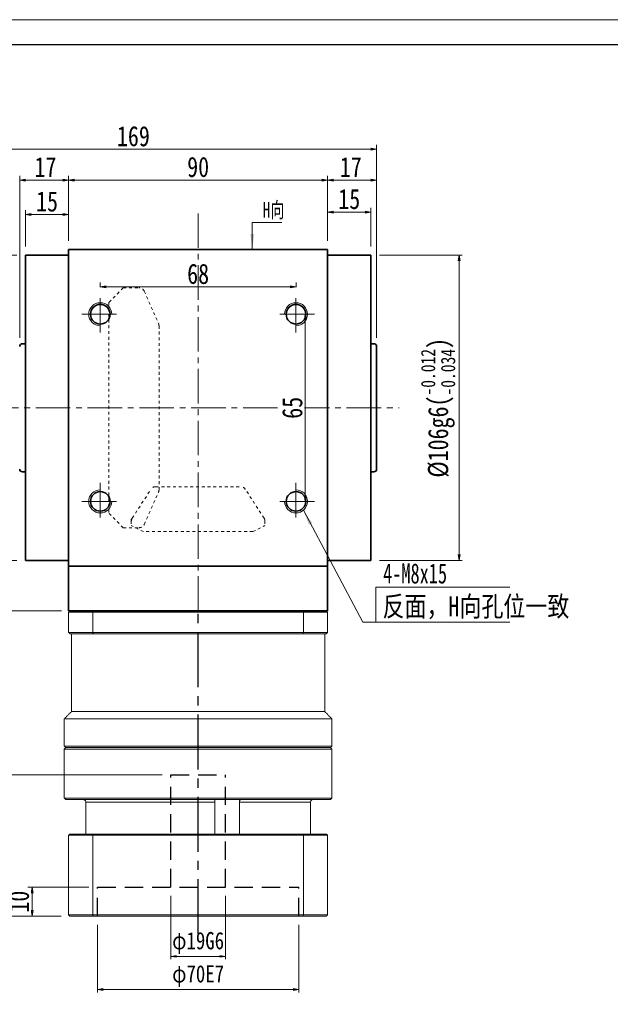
# Model space of a CAD drawing. Header units: millimetres. Extents: x -30 to 718, y -17 to 502.
# Tile 3 of 4: x 137 to 342, y 160 to 502. Entities that reach past the tile are written whole.
import ezdxf

# ---------------------------------------------------------------- set-up
doc = ezdxf.new("R2010")
doc.units = ezdxf.units.MM
for name, pattern in [('CENTER2', [28.575, 19.05, -3.175, 3.175, -3.175]), ('DASHED2', [9.525, 6.35, -3.175]), ('点画线', [18, 12, -2, 2, -2]), ('虚线', [2, 1, -1])]:
    doc.linetypes.add(name, pattern=pattern)
doc.layers.add('3中心线层', color=1, linetype='CENTER2')
doc.layers.add('4虚线层', color=6, linetype='DASHED2')
for name, color, linetype, lineweight in [('EB0', 7, 'Continuous', 35), ('中心线层', 1, '点画线', 18), ('图框_外框线', 7, 'Continuous', 18), ('尺寸线层', 3, 'Continuous', 18), ('粗实线层', 7, 'Continuous', 35), ('虚线层', 6, '虚线', 18)]:
    doc.layers.add(name, color=color, linetype=linetype, lineweight=lineweight)
doc.styles.add('宋体', font='SimSun.ttf', dxfattribs={"width": 0.8})
doc.styles.add('标准', font='txt', dxfattribs={"width": 0.667})
doc.dimstyles.new('A水平标注$0', dxfattribs={"dimtxt": 3.5, "dimasz": 2, "dimexe": 1.5, "dimexo": 3, "dimgap": 1.1, "dimtad": 1, "dimtoh": 1, "dimdec": 4, "dimdsep": 46, "dimtxsty": '宋体', "dimblk": 'OPEN', "dimcen": 3, "dimclrd": 3, "dimclre": 3, "dimclrt": 6, "dimadec": 0, "dimazin": 0, "dimtm": 1e-09, "dimtfac": 1, "dimtdec": 4, "dimtix": 1, "dimtmove": 0, "dimatfit": 3, "dimldrblk": 'OPEN', "dimfxl": 0, "dimlwd": 13, "dimlwe": 13, "dimarcsym": 0})
doc.dimstyles.new('D直径标注φ25', dxfattribs={"dimtxt": 3.5, "dimasz": 2, "dimexe": 1, "dimexo": 3, "dimtad": 1, "dimtoh": 1, "dimdec": 1, "dimdsep": 46, "dimtxsty": '宋体', "dimblk": 'OPEN', "dimcen": 3, "dimclrd": 3, "dimclre": 3, "dimclrt": 130, "dimadec": 0, "dimazin": 0, "dimtm": 1e-09, "dimtfac": 1, "dimtdec": 1, "dimtmove": 0, "dimatfit": 0, "dimldrblk": 'OPEN', "dimfxl": 0, "dimlwd": 13, "dimlwe": 13, "dimarcsym": 0})

# ---------------------------------------------------------------- blocks, each defined once
blk = doc.blocks.new('_Open')
at = {"color": 0, "linetype": 'ByBlock', "lineweight": -2}
for p, q in [((-1, 0.17), (0, 0)), ((-1, -0.17), (0, 0)), ((0, 0), (-1, 0))]:
    blk.add_line(p, q, dxfattribs=at)
blk = doc.blocks.new('*D12')
at = {"layer": 'Defpoints', "color": 0, "transparency": 16777216}
for p in [(259.22, 419.96), (259.22, 313.96), (289.91, 313.96)]:
    blk.add_point(p, dxfattribs=at)
at = {"layer": '尺寸线层', "color": 3, "lineweight": 13, "transparency": 16777216}
for p, q in [((262.22, 419.96), (290.91, 419.96)), ((289.91, 417.96), (289.91, 315.96)), ((262.22, 313.96), (290.91, 313.96))]:
    blk.add_line(p, q, dxfattribs=at)
at = {"layer": '尺寸线层', "color": 3, "lineweight": 13, "transparency": 16777216, "xscale": 2, "yscale": 2, "zscale": 2}
for p, rotation in [((289.91, 419.96), 90), ((289.91, 313.96), 270)]:
    blk.add_blockref('_Open', p, dxfattribs=dict(at, rotation=rotation))
at = {"layer": '尺寸线层', "color": 130, "transparency": 16777216, "insert": (282.58, 366.96), "char_height": 7, "attachment_point": 5, "rotation": 90, "style": '宋体'}
blk.add_mtext('{\\A1;\\A1;%%C106g6({\\H0.707107x;\\S-0.012^ -0.034;})}', dxfattribs=at)
blk = doc.blocks.new('*D14')
at = {"layer": 'Defpoints', "color": 0, "transparency": 16777216}
for p in [(139.22, 419.96), (50.58, 313.96), (139.22, 313.96)]:
    blk.add_point(p, dxfattribs=at)
at = {"layer": '尺寸线层', "color": 3, "lineweight": 13, "transparency": 16777216}
for p, q in [((136.22, 419.96), (49.58, 419.96)), ((50.58, 417.96), (50.58, 315.96)), ((136.22, 313.96), (49.58, 313.96))]:
    blk.add_line(p, q, dxfattribs=at)
at = {"layer": '尺寸线层', "color": 3, "lineweight": 13, "transparency": 16777216, "xscale": 2, "yscale": 2, "zscale": 2}
for p, rotation in [((50.58, 419.96), 90), ((50.58, 313.96), 270)]:
    blk.add_blockref('_Open', p, dxfattribs=dict(at, rotation=rotation))
at = {"layer": '尺寸线层', "color": 130, "transparency": 16777216, "insert": (43.25, 366.96), "char_height": 7, "attachment_point": 5, "rotation": 90, "style": '宋体'}
blk.add_mtext('{\\A1;\\A1;%%C106g6({\\H0.707107x;\\S-0.012^ -0.034;})}', dxfattribs=at)
blk = doc.blocks.new('*D15')
at = {"layer": 'Defpoints', "color": 0, "transparency": 16777216}
for p in [(244.22, 446.05), (154.22, 421.96), (244.22, 421.96)]:
    blk.add_point(p, dxfattribs=at)
at = {"layer": '尺寸线层', "color": 3, "lineweight": 13, "transparency": 16777216}
for p, q in [((154.22, 424.96), (154.22, 447.55)), ((156.22, 446.05), (242.22, 446.05)), ((244.22, 424.96), (244.22, 447.55))]:
    blk.add_line(p, q, dxfattribs=at)
at = {"layer": '尺寸线层', "color": 3, "lineweight": 13, "transparency": 16777216, "xscale": 2, "yscale": 2, "zscale": 2, "rotation": 180}
blk.add_blockref('_Open', (154.22, 446.05), dxfattribs=at)
at = {"layer": '尺寸线层', "color": 3, "lineweight": 13, "transparency": 16777216, "xscale": 2, "yscale": 2, "zscale": 2}
blk.add_blockref('_Open', (244.22, 446.05), dxfattribs=at)
at = {"layer": '尺寸线层', "color": 6, "transparency": 16777216, "insert": (199.22, 450.55), "char_height": 7, "attachment_point": 5, "style": '宋体', "bg_fill": 3, "box_fill_scale": 1.1, "bg_fill_color": 256, "bg_fill_true_color": 13158600, "bg_fill_transparency": 0}
blk.add_mtext('90', dxfattribs=at)
blk = doc.blocks.new('*D16')
at = {"layer": 'Defpoints', "color": 0, "transparency": 16777216}
for p in [(259.22, 434.92), (244.22, 421.96), (259.22, 419.96)]:
    blk.add_point(p, dxfattribs=at)
at = {"layer": '尺寸线层', "color": 3, "lineweight": 13, "transparency": 16777216}
for p, q in [((244.22, 424.96), (244.22, 436.42)), ((246.22, 434.92), (257.22, 434.92)), ((259.22, 422.96), (259.22, 436.42))]:
    blk.add_line(p, q, dxfattribs=at)
at = {"layer": '尺寸线层', "color": 3, "lineweight": 13, "transparency": 16777216, "xscale": 2, "yscale": 2, "zscale": 2, "rotation": 180}
blk.add_blockref('_Open', (244.22, 434.92), dxfattribs=at)
at = {"layer": '尺寸线层', "color": 3, "lineweight": 13, "transparency": 16777216, "xscale": 2, "yscale": 2, "zscale": 2}
blk.add_blockref('_Open', (259.22, 434.92), dxfattribs=at)
at = {"layer": '尺寸线层', "color": 6, "transparency": 16777216, "insert": (251.72, 439.42), "char_height": 7, "attachment_point": 5, "style": '宋体', "bg_fill": 3, "box_fill_scale": 1.1, "bg_fill_color": 256, "bg_fill_true_color": 13158600, "bg_fill_transparency": 0}
blk.add_mtext('15', dxfattribs=at)
blk = doc.blocks.new('*D17')
at = {"layer": 'Defpoints', "color": 0, "transparency": 16777216}
for p in [(139.22, 434.08), (154.22, 421.96), (139.22, 419.96)]:
    blk.add_point(p, dxfattribs=at)
at = {"layer": '尺寸线层', "color": 3, "lineweight": 13, "transparency": 16777216}
for p, q in [((139.22, 422.96), (139.22, 435.58)), ((154.22, 424.96), (154.22, 435.58)), ((152.22, 434.08), (141.22, 434.08))]:
    blk.add_line(p, q, dxfattribs=at)
at = {"layer": '尺寸线层', "color": 3, "lineweight": 13, "transparency": 16777216, "xscale": 2, "yscale": 2, "zscale": 2, "rotation": 180}
blk.add_blockref('_Open', (139.22, 434.08), dxfattribs=at)
at = {"layer": '尺寸线层', "color": 3, "lineweight": 13, "transparency": 16777216, "xscale": 2, "yscale": 2, "zscale": 2}
blk.add_blockref('_Open', (154.22, 434.08), dxfattribs=at)
at = {"layer": '尺寸线层', "color": 6, "transparency": 16777216, "insert": (146.72, 438.58), "char_height": 7, "attachment_point": 5, "style": '宋体', "bg_fill": 3, "box_fill_scale": 1.1, "bg_fill_color": 256, "bg_fill_true_color": 13158600, "bg_fill_transparency": 0}
blk.add_mtext('15', dxfattribs=at)
blk = doc.blocks.new('*D18')
at = {"layer": 'Defpoints', "color": 0, "transparency": 16777216}
for p in [(137.22, 446.05), (154.22, 421.96), (137.22, 388.21)]:
    blk.add_point(p, dxfattribs=at)
at = {"layer": '尺寸线层', "color": 3, "lineweight": 13, "transparency": 16777216}
for p, q in [((137.22, 391.21), (137.22, 447.55)), ((152.22, 446.05), (139.22, 446.05)), ((154.22, 424.96), (154.22, 447.55))]:
    blk.add_line(p, q, dxfattribs=at)
at = {"layer": '尺寸线层', "color": 3, "lineweight": 13, "transparency": 16777216, "xscale": 2, "yscale": 2, "zscale": 2, "rotation": 180}
blk.add_blockref('_Open', (137.22, 446.05), dxfattribs=at)
at = {"layer": '尺寸线层', "color": 3, "lineweight": 13, "transparency": 16777216, "xscale": 2, "yscale": 2, "zscale": 2}
blk.add_blockref('_Open', (154.22, 446.05), dxfattribs=at)
at = {"layer": '尺寸线层', "color": 6, "transparency": 16777216, "insert": (146.16, 450.55), "char_height": 7, "attachment_point": 5, "style": '宋体', "bg_fill": 3, "box_fill_scale": 1.1, "bg_fill_color": 256, "bg_fill_true_color": 13158600, "bg_fill_transparency": 0}
blk.add_mtext('17', dxfattribs=at)
blk = doc.blocks.new('*X5')
at = {"layer": '尺寸线层', "linetype": 'Continuous'}
blk.add_hatch(color=0, dxfattribs=at).paths.add_polyline_path([(-1.02, -9.39), (-1.69, -3.99), (-0.34, -3.99)], flags=0)
at = {"layer": '尺寸线层', "color": 0, "linetype": 'Continuous'}
blk.add_line((-1.02, -9.39), (-1.02, 0), dxfattribs=at)
at = {"layer": '尺寸线层', "color": 0}
for p, q in [((-1.02, 0), (0, 0)), ((0, 0), (9.3, 0)), ((0, 0), (0, 0))]:
    blk.add_line(p, q, dxfattribs=at)
at = {"layer": '尺寸线层', "color": 0, "insert": (2.7, 1.08), "char_height": 5.4, "width": 13.1923, "attachment_point": 7, "line_spacing_factor": 1.15057, "style": '标准'}
blk.add_mtext('\\T1.1;H向', dxfattribs=at)
blk = doc.blocks.new('*D28')
at = {"layer": 'Defpoints', "color": 0, "transparency": 16777216}
for p in [(261.22, 446.05), (244.22, 421.96), (261.22, 388.21)]:
    blk.add_point(p, dxfattribs=at)
at = {"layer": '尺寸线层', "color": 3, "lineweight": 13, "transparency": 16777216}
for p, q in [((244.22, 424.96), (244.22, 447.55)), ((246.22, 446.05), (259.22, 446.05)), ((261.22, 391.21), (261.22, 447.55))]:
    blk.add_line(p, q, dxfattribs=at)
at = {"layer": '尺寸线层', "color": 3, "lineweight": 13, "transparency": 16777216, "xscale": 2, "yscale": 2, "zscale": 2, "rotation": 180}
blk.add_blockref('_Open', (244.22, 446.05), dxfattribs=at)
at = {"layer": '尺寸线层', "color": 3, "lineweight": 13, "transparency": 16777216, "xscale": 2, "yscale": 2, "zscale": 2}
blk.add_blockref('_Open', (261.22, 446.05), dxfattribs=at)
at = {"layer": '尺寸线层', "color": 6, "transparency": 16777216, "insert": (252.27, 450.55), "char_height": 7, "attachment_point": 5, "style": '宋体', "bg_fill": 3, "box_fill_scale": 1.1, "bg_fill_color": 256, "bg_fill_true_color": 13158600, "bg_fill_transparency": 0}
blk.add_mtext('17', dxfattribs=at)
blk = doc.blocks.new('*D31')
at = {"layer": 'Defpoints', "color": 0, "transparency": 16777216}
for p in [(233.22, 408.93), (165.22, 405.86), (233.22, 405.86)]:
    blk.add_point(p, dxfattribs=at)
at = {"layer": '尺寸线层', "color": 3, "lineweight": 13, "transparency": 16777216}
for p, q in [((165.22, 408.86), (165.22, 410.43)), ((233.22, 408.86), (233.22, 410.43)), ((167.22, 408.93), (231.22, 408.93))]:
    blk.add_line(p, q, dxfattribs=at)
at = {"layer": '尺寸线层', "color": 3, "lineweight": 13, "transparency": 16777216, "xscale": 2, "yscale": 2, "zscale": 2, "rotation": 180}
blk.add_blockref('_Open', (165.22, 408.93), dxfattribs=at)
at = {"layer": '尺寸线层', "color": 3, "lineweight": 13, "transparency": 16777216, "xscale": 2, "yscale": 2, "zscale": 2}
blk.add_blockref('_Open', (233.22, 408.93), dxfattribs=at)
at = {"layer": '尺寸线层', "color": 6, "transparency": 16777216, "insert": (199.22, 413.43), "char_height": 7, "attachment_point": 5, "style": '宋体', "bg_fill": 3, "box_fill_scale": 1.1, "bg_fill_color": 256, "bg_fill_true_color": 13158600, "bg_fill_transparency": 0}
blk.add_mtext('68', dxfattribs=at)
blk = doc.blocks.new('*D32')
at = {"layer": 'Defpoints', "color": 0, "transparency": 16777216}
for p in [(226.82, 399.46), (226.82, 334.46), (236.46, 334.46)]:
    blk.add_point(p, dxfattribs=at)
at = {"layer": '尺寸线层', "color": 3, "lineweight": 13, "transparency": 16777216}
for p, q in [((229.82, 399.46), (237.96, 399.46)), ((236.46, 397.46), (236.46, 336.46)), ((229.82, 334.46), (237.96, 334.46))]:
    blk.add_line(p, q, dxfattribs=at)
at = {"layer": '尺寸线层', "color": 3, "lineweight": 13, "transparency": 16777216, "xscale": 2, "yscale": 2, "zscale": 2}
for p, rotation in [((236.46, 399.46), 90), ((236.46, 334.46), 270)]:
    blk.add_blockref('_Open', p, dxfattribs=dict(at, rotation=rotation))
at = {"layer": '尺寸线层', "color": 6, "transparency": 16777216, "insert": (231.96, 366.96), "char_height": 7, "attachment_point": 5, "rotation": 90, "style": '宋体', "bg_fill": 3, "box_fill_scale": 1.1, "bg_fill_color": 256, "bg_fill_true_color": 13158600, "bg_fill_transparency": 0}
blk.add_mtext('65', dxfattribs=at)
blk = doc.blocks.new('*D11')
at = {"layer": 'Defpoints', "color": 0, "transparency": 16777216}
for p in [(92.22, 456.73), (261.22, 388.21), (92.22, 380.96)]:
    blk.add_point(p, dxfattribs=at)
at = {"layer": '尺寸线层', "color": 3, "lineweight": 13, "transparency": 16777216}
for p, q in [((92.22, 383.96), (92.22, 458.23)), ((261.22, 391.21), (261.22, 458.23)), ((259.22, 456.73), (94.22, 456.73))]:
    blk.add_line(p, q, dxfattribs=at)
at = {"layer": '尺寸线层', "color": 3, "lineweight": 13, "transparency": 16777216, "xscale": 2, "yscale": 2, "zscale": 2, "rotation": 180}
blk.add_blockref('_Open', (92.22, 456.73), dxfattribs=at)
at = {"layer": '尺寸线层', "color": 3, "lineweight": 13, "transparency": 16777216, "xscale": 2, "yscale": 2, "zscale": 2}
blk.add_blockref('_Open', (261.22, 456.73), dxfattribs=at)
at = {"layer": '尺寸线层', "color": 6, "transparency": 16777216, "insert": (176.72, 461.23), "char_height": 7, "attachment_point": 5, "style": '宋体', "bg_fill": 3, "box_fill_scale": 1.1, "bg_fill_color": 256, "bg_fill_true_color": 13158600, "bg_fill_transparency": 0}
blk.add_mtext('169', dxfattribs=at)
blk = doc.blocks.new('*D37')
at = {"color": 3, "lineweight": 13, "transparency": 16777216}
for p, q in [((164.22, 187.46), (164.22, 163.96)), ((234.22, 187.46), (234.22, 163.96)), ((166.22, 164.96), (232.22, 164.96))]:
    blk.add_line(p, q, dxfattribs=at)
at = {"layer": 'Defpoints', "color": 0, "transparency": 16777216}
for p in [(164.22, 190.46), (234.22, 190.46), (234.22, 164.96)]:
    blk.add_point(p, dxfattribs=at)
at = {"color": 3, "lineweight": 13, "transparency": 16777216, "xscale": 2, "yscale": 2, "zscale": 2, "rotation": 180}
blk.add_blockref('_Open', (164.22, 164.96), dxfattribs=at)
at = {"color": 3, "lineweight": 13, "transparency": 16777216, "xscale": 2, "yscale": 2, "zscale": 2}
blk.add_blockref('_Open', (234.22, 164.96), dxfattribs=at)
at = {"color": 130, "transparency": 16777216, "insert": (199.22, 169.59), "char_height": 6, "attachment_point": 5, "style": '宋体'}
blk.add_mtext('φ70E7', dxfattribs=at)
blk = doc.blocks.new('*D38')
at = {"color": 3, "lineweight": 13, "transparency": 16777216}
for p, q in [((189.72, 197.46), (189.72, 175.47)), ((208.72, 197.46), (208.72, 175.47)), ((191.72, 176.47), (206.72, 176.47))]:
    blk.add_line(p, q, dxfattribs=at)
at = {"layer": 'Defpoints', "color": 0, "transparency": 16777216}
for p in [(189.72, 200.46), (208.72, 200.46), (208.72, 176.47)]:
    blk.add_point(p, dxfattribs=at)
at = {"color": 3, "lineweight": 13, "transparency": 16777216, "xscale": 2, "yscale": 2, "zscale": 2, "rotation": 180}
blk.add_blockref('_Open', (189.72, 176.47), dxfattribs=at)
at = {"color": 3, "lineweight": 13, "transparency": 16777216, "xscale": 2, "yscale": 2, "zscale": 2}
blk.add_blockref('_Open', (208.72, 176.47), dxfattribs=at)
at = {"color": 130, "transparency": 16777216, "insert": (199.22, 181.1), "char_height": 6, "attachment_point": 5, "style": '宋体'}
blk.add_mtext('φ19G6', dxfattribs=at)
blk = doc.blocks.new('*D39')
at = {"layer": 'Defpoints', "color": 0, "transparency": 16777216}
for p in [(164.22, 200.46), (141.51, 190.46), (154.61, 190.46)]:
    blk.add_point(p, dxfattribs=at)
at = {"layer": '粗实线层', "color": 3, "lineweight": 13, "transparency": 16777216}
for p, q in [((161.22, 200.46), (140.01, 200.46)), ((141.51, 198.46), (141.51, 192.46)), ((151.61, 190.46), (140.01, 190.46))]:
    blk.add_line(p, q, dxfattribs=at)
at = {"layer": '粗实线层', "color": 3, "lineweight": 13, "transparency": 16777216, "xscale": 2, "yscale": 2, "zscale": 2}
for p, rotation in [((141.51, 200.46), 90), ((141.51, 190.46), 270)]:
    blk.add_blockref('_Open', p, dxfattribs=dict(at, rotation=rotation))
at = {"layer": '粗实线层', "color": 6, "transparency": 16777216, "insert": (137.01, 195.46), "char_height": 7, "attachment_point": 5, "rotation": 90, "style": '宋体', "bg_fill": 3, "box_fill_scale": 1.1, "bg_fill_color": 256, "bg_fill_true_color": 13158600, "bg_fill_transparency": 0}
blk.add_mtext('10', dxfattribs=at)
blk = doc.blocks.new('*D40')
at = {"layer": 'Defpoints', "color": 0, "transparency": 16777216}
for p in [(189.72, 239.46), (127.26, 190.46), (154.61, 190.46)]:
    blk.add_point(p, dxfattribs=at)
at = {"layer": '粗实线层', "color": 3, "lineweight": 13, "transparency": 16777216}
for p, q in [((186.72, 239.46), (125.76, 239.46)), ((127.26, 237.46), (127.26, 192.46)), ((151.61, 190.46), (125.76, 190.46))]:
    blk.add_line(p, q, dxfattribs=at)
at = {"layer": '粗实线层', "color": 3, "lineweight": 13, "transparency": 16777216, "xscale": 2, "yscale": 2, "zscale": 2}
for p, rotation in [((127.26, 239.46), 90), ((127.26, 190.46), 270)]:
    blk.add_blockref('_Open', p, dxfattribs=dict(at, rotation=rotation))
at = {"layer": '粗实线层', "color": 6, "transparency": 16777216, "insert": (122.76, 214.96), "char_height": 7, "attachment_point": 5, "rotation": 90, "style": '宋体', "bg_fill": 3, "box_fill_scale": 1.1, "bg_fill_color": 256, "bg_fill_true_color": 13158600, "bg_fill_transparency": 0}
blk.add_mtext('49', dxfattribs=at)
blk = doc.blocks.new('*D41')
at = {"layer": 'Defpoints', "color": 0, "transparency": 16777216}
for p in [(111.15, 296.46), (154.71, 296.46), (154.61, 190.46)]:
    blk.add_point(p, dxfattribs=at)
at = {"layer": '粗实线层', "color": 3, "lineweight": 13, "transparency": 16777216}
for p, q in [((151.71, 296.46), (109.65, 296.46)), ((111.15, 192.46), (111.15, 294.46)), ((151.61, 190.46), (109.65, 190.46))]:
    blk.add_line(p, q, dxfattribs=at)
at = {"layer": '粗实线层', "color": 3, "lineweight": 13, "transparency": 16777216, "xscale": 2, "yscale": 2, "zscale": 2}
for p, rotation in [((111.15, 296.46), 90), ((111.15, 190.46), 270)]:
    blk.add_blockref('_Open', p, dxfattribs=dict(at, rotation=rotation))
at = {"layer": '粗实线层', "color": 6, "transparency": 16777216, "insert": (106.65, 243.46), "char_height": 7, "attachment_point": 5, "rotation": 90, "style": '宋体', "bg_fill": 3, "box_fill_scale": 1.1, "bg_fill_color": 256, "bg_fill_true_color": 13158600, "bg_fill_transparency": 0}
blk.add_mtext('106', dxfattribs=at)

msp = doc.modelspace()

# ---------------------------------------------------------------- hatches: boundary and pattern name
at = {"layer": '尺寸线层', "linetype": 'Continuous'}
msp.add_hatch(color=0, dxfattribs=at).paths.add_polyline_path([(235.7683, 331.37609), (238.90343, 326.92788), (237.71202, 326.29302)], flags=0)

# ---------------------------------------------------------------- linework, layer by layer
at = {"color": 7, "linetype": 'Continuous', "lineweight": 15}
for p, q in [((154.21364, 295.9552), (162.62129, 295.9552)), ((154.21364, 288.9552), (154.21364, 295.9552)), ((162.79936, 296.4552), (154.71364, 296.4552)), ((162.62129, 295.9552), (235.80599, 295.9552)), ((162.62129, 295.9552), (162.62129, 288.9552)), ((235.62792, 296.4552), (162.79936, 296.4552)), ((243.71364, 296.4552), (235.62792, 296.4552)), ((235.80599, 295.9552), (244.21364, 295.9552)), ((235.80599, 288.9552), (235.80599, 295.9552)), ((244.21364, 295.9552), (244.21364, 288.9552)), ((162.62129, 288.9552), (154.21364, 288.9552)), ((154.71364, 288.4552), (162.79936, 288.4552)), ((235.80599, 288.9552), (162.62129, 288.9552)), ((162.79936, 288.4552), (235.62792, 288.4552)), ((235.62792, 288.4552), (243.71364, 288.4552)), ((244.21364, 288.9552), (235.80599, 288.9552)), ((243.21364, 261.4552), (155.21364, 261.4552)), ((245.71364, 258.9552), (152.71364, 258.9552)), ((245.71364, 249.4552), (152.71364, 249.4552)), ((152.71364, 248.4552), (199.21364, 248.4552)), ((199.21364, 248.9552), (153.21364, 248.9552)), ((153.21364, 248.9552), (245.21364, 248.9552)), ((245.21364, 248.9552), (199.21364, 248.9552)), ((199.21364, 248.4552), (245.71364, 248.4552)), ((245.71364, 231.4552), (152.71364, 231.4552)), ((153.21364, 230.9552), (245.21364, 230.9552)), ((160.21287, 229.9552), (205.04207, 229.9552)), ((160.21287, 218.9552), (160.21287, 229.9552)), ((205.04207, 229.9552), (205.04207, 218.9552)), ((213.57349, 218.9552), (213.57349, 229.9552)), ((213.57349, 229.9552), (238.21441, 229.9552)), ((238.21441, 229.9552), (238.21441, 218.9552)), ((162.76367, 218.9552), (154.61364, 218.9552)), ((235.6636, 218.9552), (162.76367, 218.9552)), ((243.81364, 218.9552), (235.6636, 218.9552)), ((154.21364, 218.5552), (162.62129, 218.5552)), ((154.21364, 218.5552), (154.21364, 190.8552)), ((162.62129, 218.5552), (162.62129, 190.8552)), ((162.62129, 218.5552), (235.80599, 218.5552)), ((235.80599, 218.5552), (235.80599, 190.8552)), ((235.80599, 218.5552), (244.21364, 218.5552)), ((244.21364, 218.5552), (244.21364, 190.8552)), ((162.62129, 190.8552), (154.21364, 190.8552)), ((154.61364, 190.4552), (162.76367, 190.4552)), ((235.80599, 190.8552), (162.62129, 190.8552)), ((162.76367, 190.4552), (235.6636, 190.4552)), ((235.6636, 190.4552), (243.81364, 190.4552)), ((244.21364, 190.8552), (235.80599, 190.8552))]:
    msp.add_line(p, q, dxfattribs=at)
for points in [[(154.71364, 296.4552), (154.21364, 295.9552)], [(162.79936, 296.4552), (162.62129, 295.9552)], [(235.62792, 296.4552), (235.80599, 295.9552)], [(243.71364, 296.4552), (244.21364, 295.9552)], [(154.21364, 288.9552), (154.71364, 288.4552)], [(155.21364, 261.4552), (155.21364, 288.4552)], [(162.62129, 288.9552), (162.79936, 288.4552)], [(235.80599, 288.9552), (235.62792, 288.4552)], [(243.21364, 288.4552), (243.21364, 261.4552)], [(243.71364, 288.4552), (244.21364, 288.9552)], [(152.71364, 258.9552), (155.21364, 261.4552)], [(243.21364, 261.4552), (245.71364, 258.9552)], [(152.71364, 249.4552), (152.71364, 258.9552)], [(245.71364, 258.9552), (245.71364, 249.4552)], [(153.21364, 248.9552), (152.71364, 249.4552)], [(152.71364, 248.4552), (153.21364, 248.9552)], [(152.71364, 231.4552), (152.71364, 248.4552)], [(245.71364, 249.4552), (245.21364, 248.9552)], [(245.21364, 248.9552), (245.71364, 248.4552)], [(245.71364, 248.4552), (245.71364, 231.4552)], [(153.21364, 230.9552), (152.71364, 231.4552)], [(245.71364, 231.4552), (245.21364, 230.9552)], [(154.21364, 218.5552), (154.61364, 218.9552)], [(162.62129, 218.5552), (162.76367, 218.9552)], [(235.80599, 218.5552), (235.6636, 218.9552)], [(243.81364, 218.9552), (244.21364, 218.5552)], [(154.21364, 190.8552), (154.61364, 190.4552)], [(162.76367, 190.4552), (162.62129, 190.8552)], [(235.6636, 190.4552), (235.80599, 190.8552)], [(243.81364, 190.4552), (244.21364, 190.8552)]]:
    msp.add_open_spline(points, degree=1, dxfattribs=at)
for points, knots in [([(160.21287, 229.9552), (160.20264, 230.06528), (160.18217, 230.28543), (160.0226, 230.58032), (159.78338, 230.80825), (159.5059, 230.93599), (159.31539, 230.94962), (159.23741, 230.9552)], [0, 0, 0, 0, 0.324175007, 0.648284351, 0.979229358, 1.316860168, 1.550819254, 1.550819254, 1.550819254, 1.550819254]), ([(205.01205, 230.83168), (205.01158, 230.8242), (205.00861, 230.77712), (205.02125, 230.59394), (205.03742, 230.30093), (205.04052, 230.07046), (205.04207, 229.9552)], [0, 0, 0, 0, 0.0513915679, 0.3237471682, 0.6004135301, 0.8771995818, 0.8771995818, 0.8771995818, 0.8771995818]), ([(213.57349, 229.9552), (213.58011, 230.06528), (213.59337, 230.28543), (213.6927, 230.58032), (213.82915, 230.80825), (213.97081, 230.93599), (214.05333, 230.94962), (214.08711, 230.9552)], [0, 0, 0, 0, 0.251379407, 0.502707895, 0.759337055, 1.021150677, 1.202572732, 1.202572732, 1.202572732, 1.202572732]), ([(239.18987, 230.9552), (239.17297, 230.95492), (239.04765, 230.95285), (238.81543, 230.89952), (238.53476, 230.72427), (238.32587, 230.46085), (238.22631, 230.18701), (238.21744, 230.0142), (238.21441, 229.9552)], [0, 0, 0, 0, 0.05070556, 0.376081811, 0.704498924, 1.040598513, 1.377079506, 1.551483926, 1.551483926, 1.551483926, 1.551483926])]:
    msp.add_open_spline(points, degree=3, knots=knots, dxfattribs=at)
at = {"layer": '3中心线层'}
msp.add_line((199.21713, 184.2387), (199.21505, 296.4552), dxfattribs=at)
at = {"layer": '4虚线层'}
for p, q in [((189.71609, 239.4552), (208.71609, 239.4552)), ((189.71679, 200.4552), (189.71609, 239.4552)), ((208.71679, 200.4552), (208.71609, 239.4552)), ((164.21679, 200.4552), (234.21679, 200.4552)), ((164.21697, 190.4552), (164.21679, 200.4552)), ((234.21697, 190.4552), (234.21679, 200.4552))]:
    msp.add_line(p, q, dxfattribs=at)
at = {"layer": 'EB0'}
msp.add_line((244.21505, 296.4552), (154.21505, 296.4552), dxfattribs=at)
at = {"layer": '中心线层'}
for p, q in [((165.21505, 393.0552), (165.21505, 405.8552)), ((158.81505, 399.4552), (171.61505, 399.4552)), ((239.61505, 399.4552), (226.81505, 399.4552)), ((88.80533, 366.9552), (269.02364, 366.9552)), ((165.21505, 340.8552), (165.21505, 328.0552)), ((158.81505, 334.4552), (171.61505, 334.4552))]:
    msp.add_line(p, q, dxfattribs=at)
at = {"layer": '图框_外框线', "color": 3}
msp.add_lwpolyline([(-25.70198, -17.34883), (708.34884, -17.34883), (708.34884, 501.72995), (-25.70198, 501.72995)], close=True, dxfattribs=at)
at = {"layer": '图框_外框线', "color": 3, "lineweight": 25}
msp.add_lwpolyline([(17.99152, -8.61013), (699.61014, -8.61013), (699.61014, 492.99125), (17.99152, 492.99125)], close=True, dxfattribs=at)
at = {"layer": '尺寸线层', "color": 0, "linetype": 'Continuous'}
msp.add_line((235.7683, 331.37609), (256.46505, 292.53529), dxfattribs=at)
at = {"layer": '尺寸线层', "color": 0}
for p, q in [((260.9452, 304.61465), (307.55601, 304.61465)), ((260.9452, 292.53529), (260.9452, 304.61465)), ((256.46505, 292.53529), (260.9452, 292.53529)), ((260.9452, 292.53529), (307.55601, 292.53529))]:
    msp.add_line(p, q, dxfattribs=at)
at = {"layer": '粗实线层'}
for p, q in [((154.21505, 421.9552), (244.21505, 421.9552)), ((154.21505, 311.9552), (154.21505, 421.9552)), ((244.21505, 311.9552), (244.21505, 421.9552)), ((154.21505, 419.9552), (139.21505, 419.9552)), ((139.21505, 313.9552), (139.21505, 419.9552)), ((244.21505, 419.9552), (259.21505, 419.9552)), ((259.21505, 313.9552), (259.21505, 419.9552)), ((139.21505, 389.2052), (138.21505, 389.2052)), ((259.21505, 389.2052), (260.21505, 389.2052)), ((261.21505, 345.7052), (261.21505, 388.2052)), ((139.21505, 344.7052), (138.21505, 344.7052)), ((259.21505, 344.7052), (260.21505, 344.7052)), ((139.21505, 313.9552), (154.21505, 313.9552)), ((154.21505, 313.9552), (139.21505, 313.9552)), ((154.21505, 311.9552), (244.21505, 311.9552)), ((154.21505, 296.4552), (154.21505, 311.9552)), ((244.21505, 313.9552), (259.21505, 313.9552)), ((244.21505, 296.4552), (244.21505, 311.9552))]:
    msp.add_line(p, q, dxfattribs=at)
for centre in [(165.21505, 399.4552), (233.21505, 399.4552), (165.21505, 334.4552)]:
    msp.add_circle(centre, 3.4, dxfattribs=at)
at = {"layer": '粗实线层', "lineweight": 18}
for centre, start, end in [((165.21505, 399.4552), 0, 270), ((233.21505, 399.4552), 270, 180), ((165.21505, 334.4552), 90, 360)]:
    msp.add_arc(centre, 4, start, end, dxfattribs=at)
at = {"layer": '粗实线层'}
for centre, start, end in [((138.21505, 388.2052), 89.9999999, 179.9999998), ((260.21505, 388.2052), 360, 90), ((138.21505, 345.7052), 180, 270), ((260.21505, 345.7052), 270.0000001, 0.0000001)]:
    msp.add_arc(centre, 1, start, end, dxfattribs=at)
at = {"layer": '虚线层'}
for p, q in [((173.21505, 408.5952), (168.21505, 403.5952)), ((173.21505, 408.5952), (178.6482, 408.5952)), ((180.47577, 407.40761), (185.45261, 396.21191)), ((168.21505, 403.5952), (168.21505, 330.3152)), ((185.62505, 395.42688), (185.62505, 338.48352)), ((176.32207, 328.65063), (182.85022, 338.71591)), ((184.48772, 339.5652), (213.99177, 339.5652)), ((222.10802, 328.65063), (215.57987, 338.71591)), ((180.47577, 326.50279), (185.45261, 337.69849)), ((173.21505, 325.3152), (168.21505, 330.3152)), ((176.00005, 328.15412), (176.32207, 328.65063)), ((173.21505, 325.3152), (178.6482, 325.3152)), ((176.00005, 328.15412), (176.00005, 327.6232)), ((176.00005, 327.6232), (176.00005, 326.06574)), ((180.22083, 323.9552), (176.00005, 326.06574)), ((218.20927, 323.9552), (222.43005, 326.06574)), ((222.43005, 327.6232), (222.43005, 326.06574)), ((218.20927, 323.9552), (180.22083, 323.9552))]:
    msp.add_line(p, q, dxfattribs=at)
for centre, start, end in [((178.6482, 406.5952), 23.9666667, 90), ((183.62505, 395.3995), 0, 23.9666667), ((184.48772, 337.5652), 90, 147.0333333), ((183.62505, 338.5109), 336.0333333, 360), ((213.94238, 337.5652), 32.9666667, 90), ((178.00005, 327.56232), 147.0333333, 180), ((220.43005, 327.56232), 0, 32.9666667), ((178.6482, 327.3152), 270, 336.0333333)]:
    msp.add_arc(centre, 2, start, end, dxfattribs=at)

# ---------------------------------------------------------------- texts
at = {"layer": '尺寸线层', "color": 0}
for s, style, width, p in [('4-M8x15', '标准', 0.667, (263.48054, 305.94527)), ('反面，H向孔位一致', '宋体', 0.8, (263.27473, 294.51014))]:
    msp.add_text(s, height=7, dxfattribs=dict(at, style=style, width=width)).set_placement(p)

# ---------------------------------------------------------------- dimensions: what is measured, and where the dimension line sits
for base, p1, p2, text, picture, middle in [((208.71679, 176.47055), (189.71679, 200.4552), (208.71679, 200.4552), 'φ<>G6', '*D38', (199.21679, 176.47055)), ((234.21697, 164.95709), (164.21697, 190.4552), (234.21697, 190.4552), 'φ<>E7', '*D37', (199.21697, 164.95709))]:
    dim = msp.add_linear_dim(base=base, p1=p1, p2=p2, text=text, dimstyle='D直径标注φ25', override={"dimtxt": 6, "dimgap": 1.5, "dimpost": '<>', "dimtvp": 0.1, "dimtfill": 0})
    dim.commit()
    dim.dimension.update_dxf_attribs({"geometry": picture, "text_midpoint": middle, "dimtype": 160})
at = {"layer": '尺寸线层'}
for base, p1, p2, override, picture, middle in [((50.58296, 313.9552), (139.21505, 419.9552), (139.21505, 313.9552), {"dimtxt": 7, "dimgap": 1, "dimpost": 'φ<>', "dimtp": -0.012, "dimtm": 0.034, "dimtdec": 3, "dimtfill": 0}, '*D14', (50.58296, 366.9552)), ((289.90941, 313.9552), (259.21505, 419.9552), (259.21505, 313.9552), {"dimtxt": 7, "dimgap": 1, "dimpost": 'φ<>', "dimtp": -0.012, "dimtm": 0.034, "dimtdec": 3, "dimtfill": 0, "dimtzin": 8}, '*D12', (289.90941, 366.9552))]:
    dim = msp.add_linear_dim(base=base, p1=p1, p2=p2, angle=270, text='{\\A1;\\A1;%%C106g6({\\H0.707107x;\\S-0.012^ -0.034;})}', dimstyle='D直径标注φ25', override=override, dxfattribs=at)
    dim.commit()
    dim.dimension.update_dxf_attribs({"geometry": picture, "text_midpoint": middle, "dimtype": 160})

# ---------------------------------------------------------------- next in the draw order: dimensions: what is measured, and where the dimension line sits
for base, p1, p2, picture, middle in [((244.21505, 446.04647), (154.21505, 421.9552), (244.21505, 421.9552), '*D15', (199.21505, 446.04647)), ((233.21505, 408.93069), (165.21505, 405.8552), (233.21505, 405.8552), '*D31', (199.21505, 408.93069))]:
    dim = msp.add_linear_dim(base=base, p1=p1, p2=p2, dimstyle='A水平标注$0', override={"dimtxt": 7, "dimgap": 1, "dimdec": 1, "dimpost": '<>', "dimblk": 'Open', "dimtvp": 0.1, "dimtfill": 1, "dimtfillclr": 256}, dxfattribs=at)
    dim.commit()
    dim.dimension.update_dxf_attribs({"geometry": picture, "text_midpoint": middle, "dimtype": 160})
at = {"layer": '粗实线层'}
dim = msp.add_linear_dim(base=(141.51091, 190.4552), p1=(164.21679, 200.4552), p2=(154.61364, 190.4552), angle=90, dimstyle='A水平标注$0', override={"dimtxt": 7, "dimgap": 1, "dimdec": 1, "dimpost": '<>', "dimblk": 'Open', "dimtvp": 0.1, "dimtfill": 1, "dimtfillclr": 256}, dxfattribs=at)
dim.commit()
dim.dimension.update_dxf_attribs({"geometry": '*D39', "text_midpoint": (137.01091, 195.4552)})

# ---------------------------------------------------------------- next in the draw order: linework, layer by layer
at = {"layer": '中心线层'}
for p, q in [((199.21505, 296.4552), (199.21505, 434.9552)), ((233.21505, 393.0552), (233.21505, 405.8552))]:
    msp.add_line(p, q, dxfattribs=at)

# ---------------------------------------------------------------- next in the draw order: block references
at = {"layer": '尺寸线层'}
msp.add_blockref('*X5', (219.04218, 431.3444), dxfattribs=at)

# ---------------------------------------------------------------- next in the draw order: dimensions: what is measured, and where the dimension line sits
for base, p1, p2, picture, middle in [((139.21505, 434.08367), (154.21505, 421.9552), (139.21505, 419.9552), '*D17', (146.71505, 434.08367)), ((259.21505, 434.91522), (244.21505, 421.9552), (259.21505, 419.9552), '*D16', (251.71505, 434.91522))]:
    dim = msp.add_linear_dim(base=base, p1=p1, p2=p2, dimstyle='A水平标注$0', override={"dimtxt": 7, "dimgap": 1, "dimdec": 1, "dimpost": '<>', "dimblk": 'Open', "dimtvp": 0.1, "dimtfill": 1, "dimtfillclr": 256}, dxfattribs=at)
    dim.commit()
    dim.dimension.update_dxf_attribs({"geometry": picture, "text_midpoint": middle, "dimtype": 160})
at = {"layer": '粗实线层'}
dim = msp.add_linear_dim(base=(127.26433, 190.4552), p1=(189.71609, 239.4552), p2=(154.61364, 190.4552), angle=90, dimstyle='A水平标注$0', override={"dimtxt": 7, "dimgap": 1, "dimdec": 1, "dimpost": '<>', "dimblk": 'Open', "dimtvp": 0.1, "dimtfill": 1, "dimtfillclr": 256}, dxfattribs=at)
dim.commit()
dim.dimension.update_dxf_attribs({"geometry": '*D40', "text_midpoint": (122.76433, 214.9552)})

# ---------------------------------------------------------------- next in the draw order: dimensions: what is measured, and where the dimension line sits
at = {"layer": '尺寸线层'}
for base, p1, p2, picture, middle in [((137.21505, 446.04647), (154.21505, 421.9552), (137.21505, 388.2052), '*D18', (146.15841, 446.04647)), ((261.21505, 446.04647), (244.21505, 421.9552), (261.21505, 388.2052), '*D28', (252.27169, 446.04647))]:
    dim = msp.add_linear_dim(base=base, p1=p1, p2=p2, dimstyle='A水平标注$0', override={"dimtxt": 7, "dimgap": 1, "dimdec": 1, "dimpost": '<>', "dimblk": 'Open', "dimtvp": 0.1, "dimtfill": 1, "dimtfillclr": 256}, dxfattribs=at)
    dim.commit()
    dim.dimension.update_dxf_attribs({"geometry": picture, "text_midpoint": middle, "dimtype": 160})
dim = msp.add_linear_dim(base=(236.46421, 334.4552), p1=(226.81505, 399.4552), p2=(226.81505, 334.4552), angle=90, dimstyle='A水平标注$0', override={"dimtxt": 7, "dimgap": 1, "dimdec": 1, "dimpost": '<>', "dimblk": 'Open', "dimtvp": 0.1, "dimtfill": 1, "dimtfillclr": 256}, dxfattribs=at)
dim.commit()
dim.dimension.update_dxf_attribs({"geometry": '*D32', "text_midpoint": (236.46421, 366.9552), "dimtype": 160})
at = {"layer": '粗实线层'}
dim = msp.add_linear_dim(base=(111.14946, 296.4552), p1=(154.61364, 190.4552), p2=(154.71364, 296.4552), angle=90, dimstyle='A水平标注$0', override={"dimtxt": 7, "dimgap": 1, "dimdec": 1, "dimpost": '<>', "dimblk": 'Open', "dimtvp": 0.1, "dimtfill": 1, "dimtfillclr": 256}, dxfattribs=at)
dim.commit()
dim.dimension.update_dxf_attribs({"geometry": '*D41', "text_midpoint": (106.64946, 243.4552)})

# ---------------------------------------------------------------- next in the draw order: linework, layer by layer
at = {"layer": '中心线层'}
for p, q in [((233.21505, 340.8552), (233.21505, 328.0552)), ((239.61505, 334.4552), (226.81505, 334.4552))]:
    msp.add_line(p, q, dxfattribs=at)
at = {"layer": '粗实线层'}
msp.add_circle((233.21505, 334.4552), 3.4, dxfattribs=at)
at = {"layer": '粗实线层', "lineweight": 18}
msp.add_arc((233.21505, 334.4552), 4, 180, 90, dxfattribs=at)

# ---------------------------------------------------------------- next in the draw order: dimensions: what is measured, and where the dimension line sits
at = {"layer": '尺寸线层'}
dim = msp.add_linear_dim(base=(92.21505, 456.73406), p1=(261.21505, 388.2052), p2=(92.21505, 380.9552), dimstyle='A水平标注$0', override={"dimtxt": 7, "dimgap": 1, "dimdec": 1, "dimpost": '<>', "dimblk": 'Open', "dimtvp": 0.1, "dimtfill": 1, "dimtfillclr": 256}, dxfattribs=at)
dim.commit()
dim.dimension.update_dxf_attribs({"geometry": '*D11', "text_midpoint": (176.71505, 461.23406)})

doc.saveas('drawing.dxf')
